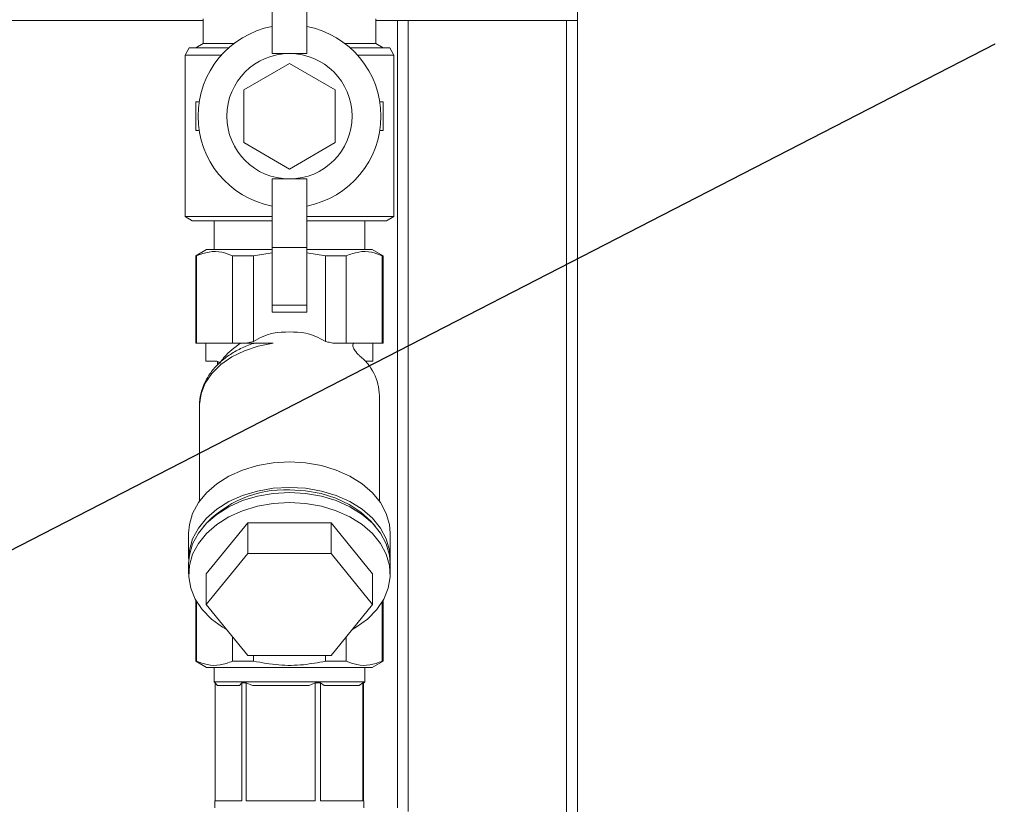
# Model space of a CAD drawing. Header units: millimetres. Extents: x -48 to 74789, y -18557 to 12350.
# Tile 71 of 79: x 69213 to 69896, y -13387 to -12843. Entities that reach past the tile are written whole.
import ezdxf
from ezdxf import colors
from ezdxf.entities.mleader import LeaderData, LeaderLine
from ezdxf.math import Vec2, Vec3

# ---------------------------------------------------------------- set-up
doc = ezdxf.new("R2010")
doc.units = ezdxf.units.MM
doc.layers.add('RR_IWK_opisy_piony', color=7, linetype='Continuous', lineweight=13)
doc.styles.add('Garamond', font='GARA.TTF')

# ---------------------------------------------------------------- blocks, each defined once
blk = doc.blocks.new('_None')

msp = doc.modelspace()

# ---------------------------------------------------------------- linework, layer by layer
at = {"color": 7, "linetype": 'Continuous', "lineweight": 0}
for p, q in [((69600, -14033.49), (69600, -11080.8)), ((69388, -12866.49), (69388, -12773.99)), ((69412, -12866.49), (69412, -12773.99)), ((69340, -12843.49), (68962.5, -12843.49)), ((69340, -12842.49), (69340, -12859.6)), ((69460, -12859.6), (69460, -12842.49)), ((69600, -12843.49), (69460, -12843.49)), ((69475, -13389.99), (69475, -12843.49)), ((69340, -12859.6), (69335, -12862.49)), ((69340, -12859.6), (69361.36, -12859.6)), ((69438.64, -12859.6), (69460, -12859.6)), ((69465, -12862.49), (69460, -12859.6)), ((69330.39, -12862.49), (69327.5, -12867.49)), ((69327.5, -12867.49), (69327.5, -12979.6)), ((69352.82, -12867.49), (69327.5, -12867.49)), ((69330.39, -12862.49), (69357.86, -12862.49)), ((69412, -12866.49), (69388, -12866.49)), ((69442.14, -12862.49), (69469.61, -12862.49)), ((69472.5, -12867.49), (69447.18, -12867.49)), ((69472.5, -12867.49), (69469.61, -12862.49)), ((69472.5, -12979.6), (69472.5, -12867.49)), ((69400, -12873.33), (69368.25, -12891.66)), ((69431.75, -12891.66), (69400, -12873.33)), ((69368.25, -12891.66), (69368.25, -12928.32)), ((69431.75, -12928.32), (69431.75, -12891.66)), ((69335, -12899.99), (69335, -12919.99)), ((69337.29, -12899.99), (69335, -12899.99)), ((69465, -12899.99), (69462.71, -12899.99)), ((69465, -12919.99), (69465, -12899.99)), ((69335, -12919.99), (69337.29, -12919.99)), ((69462.71, -12919.99), (69465, -12919.99)), ((69368.25, -12928.32), (69400, -12946.65)), ((69400, -12946.65), (69431.75, -12928.32)), ((69412, -12953.49), (69388, -12953.49)), ((69388, -13045.99), (69388, -12953.49)), ((69412, -13045.99), (69412, -12953.49)), ((69327.5, -12979.6), (69332.5, -12982.49)), ((69327.5, -12979.6), (69388, -12979.6)), ((69388, -12982.49), (69332.5, -12982.49)), ((69347.61, -12982.49), (69347.61, -13002.49)), ((69412, -12979.6), (69472.5, -12979.6)), ((69467.5, -12982.49), (69412, -12982.49)), ((69452.39, -13002.49), (69452.39, -12982.49)), ((69467.5, -12982.49), (69472.5, -12979.6)), ((69342.5, -13002.49), (69335, -13006.82)), ((69342.5, -13002.49), (69388, -13002.49)), ((69375, -13006.82), (69388, -13004.85)), ((69412, -13000.99), (69388, -13000.99)), ((69412, -13002.49), (69457.5, -13002.49)), ((69412, -13004.74), (69425, -13006.82)), ((69465, -13006.82), (69457.5, -13002.49)), ((69335, -13006.82), (69335, -13067.49)), ((69335.54, -13006.82), (69335, -13006.82)), ((69335.54, -13006.82), (69335.54, -13067.49)), ((69375, -13006.82), (69360.54, -13006.82)), ((69360.54, -13067.49), (69360.54, -13006.82)), ((69375, -13006.82), (69375, -13066.33)), ((69425, -13066.33), (69425, -13006.82)), ((69439.46, -13006.82), (69425, -13006.82)), ((69439.46, -13006.82), (69439.46, -13067.49)), ((69465, -13006.82), (69464.46, -13006.82)), ((69464.46, -13067.49), (69464.46, -13006.82)), ((69465, -13067.49), (69465, -13006.82)), ((69412, -13040.99), (69388, -13040.99)), ((69412, -13045.99), (69388, -13045.99)), ((69375, -13066.33), (69369.9, -13067.49)), ((69335, -13067.49), (69388.67, -13067.49)), ((69342, -13067.49), (69342, -13079.99)), ((69430.1, -13067.49), (69465, -13067.49)), ((69458, -13079.99), (69458, -13067.49)), ((69342, -13079.99), (69349.57, -13079.99)), ((69350, -13079.99), (69350, -13082.67)), ((69452.58, -13079.99), (69458, -13079.99)), ((69462.5, -13177.05), (69462.5, -13103.88)), ((69337.5, -13110.95), (69337.5, -13177.05)), ((69342.26, -13227.62), (69371.13, -13192.27)), ((69371.13, -13192.27), (69371.13, -13213.48)), ((69371.13, -13192.27), (69428.87, -13192.27)), ((69428.87, -13192.27), (69428.87, -13213.48)), ((69428.87, -13192.27), (69457.74, -13227.62)), ((69330, -13199.34), (69330, -13217.02)), ((69470, -13217.02), (69470, -13199.34)), ((69342.26, -13248.84), (69371.13, -13213.48)), ((69371.13, -13213.48), (69428.87, -13213.48)), ((69428.87, -13213.48), (69457.74, -13248.84)), ((69330, -13220.55), (69330, -13227.62)), ((69470, -13227.62), (69470, -13220.55)), ((69342.26, -13227.62), (69342.26, -13248.84)), ((69457.74, -13227.62), (69457.74, -13248.84)), ((69335, -13245.99), (69335, -13288.16)), ((69335.54, -13246.92), (69335.54, -13288.16)), ((69371.13, -13284.19), (69342.26, -13248.84)), ((69457.74, -13248.84), (69428.87, -13284.19)), ((69464.46, -13288.16), (69464.46, -13246.92)), ((69465, -13288.16), (69465, -13245.99)), ((69360.54, -13288.16), (69360.54, -13271.22)), ((69439.46, -13271.22), (69439.46, -13288.16)), ((69428.87, -13284.19), (69371.13, -13284.19)), ((69375, -13284.19), (69375, -13288.16)), ((69425, -13288.16), (69425, -13284.19)), ((69335, -13288.16), (69342.5, -13292.49)), ((69335, -13288.16), (69335.54, -13288.16)), ((69457.5, -13292.49), (69342.5, -13292.49)), ((69347.61, -13292.49), (69347.61, -13302.49)), ((69360.54, -13288.16), (69375, -13288.16)), ((69425, -13288.16), (69439.46, -13288.16)), ((69452.39, -13302.49), (69452.39, -13292.49)), ((69457.5, -13292.49), (69465, -13288.16)), ((69464.46, -13288.16), (69465, -13288.16)), ((69347.61, -13302.49), (69350.11, -13304.99)), ((69347.61, -13302.49), (69452.39, -13302.49)), ((69348.48, -13384.99), (69348.48, -13303.36)), ((69365.31, -13304.99), (69350.11, -13304.99)), ((69366.95, -13303.13), (69365.31, -13304.99)), ((69370.01, -13303.13), (69366.95, -13303.13)), ((69366.95, -13303.13), (69366.95, -13384.99)), ((69374.27, -13304.99), (69370.01, -13303.13)), ((69370.01, -13384.99), (69370.01, -13303.13)), ((69413.71, -13304.99), (69374.27, -13304.99)), ((69417.96, -13303.13), (69413.71, -13304.99)), ((69421.53, -13303.13), (69417.96, -13303.13)), ((69417.96, -13303.13), (69417.96, -13384.99)), ((69424.15, -13304.99), (69421.53, -13303.13)), ((69421.53, -13384.99), (69421.53, -13303.13)), ((69448.39, -13304.99), (69424.15, -13304.99)), ((69451.01, -13303.13), (69448.39, -13304.99)), ((69451.52, -13303.13), (69451.01, -13303.13)), ((69451.01, -13303.13), (69451.01, -13384.99)), ((69451.52, -13303.36), (69452.39, -13302.49)), ((69451.52, -13384.99), (69451.52, -13303.13)), ((69348.25, -13384.99), (69348.25, -13389.99)), ((69366.95, -13384.99), (69348.25, -13384.99)), ((69417.96, -13384.99), (69370.01, -13384.99)), ((69451.01, -13384.99), (69421.53, -13384.99)), ((69451.75, -13384.99), (69451.52, -13384.99)), ((69451.75, -13389.99), (69451.75, -13384.99))]:
    msp.add_line(p, q, dxfattribs=at)
at = {"color": 8, "linetype": 'Continuous', "lineweight": 0}
for p, q in [((69482.5, -13392.49), (69482.5, -12843.49)), ((69592.5, -14033.49), (69592.5, -12843.49))]:
    msp.add_line(p, q, dxfattribs=at)
at = {"color": 8, "linetype": 'Continuous', "lineweight": 0, "flags": 128}
msp.add_lwpolyline([(69388.67, -13067.49), (69378.36, -13069.49), (69368.69, -13072.7), (69359.93, -13077.03), (69352.35, -13082.36), (69346.15, -13088.51), (69341.53, -13095.33), (69338.63, -13102.6), (69337.51, -13110.12), (69337.5, -13110.95)], dxfattribs=at)
at = {"color": 7, "linetype": 'Continuous', "lineweight": 0, "flags": 128}
for points in [[(69330, -13199.34), (69330.51, -13193.37), (69332.76, -13185.57), (69336.76, -13178.12), (69342.39, -13171.22), (69349.52, -13165.05), (69357.95, -13159.77), (69367.47, -13155.51), (69377.83, -13152.39), (69388.77, -13150.48), (69400, -13149.84)], [(69400, -13149.84), (69411.23, -13150.48), (69422.17, -13152.39), (69432.53, -13155.51), (69442.05, -13159.77), (69450.48, -13165.05), (69457.61, -13171.22), (69463.24, -13178.12), (69467.24, -13185.57), (69469.49, -13193.37), (69470, -13199.34)], [(69330.04, -13218.78), (69330.51, -13211.05), (69332.76, -13203.24), (69336.76, -13195.8), (69342.39, -13188.9), (69349.52, -13182.73), (69357.95, -13177.45), (69367.47, -13173.19), (69377.83, -13170.07), (69388.77, -13168.16), (69400, -13167.52)], [(69400, -13167.52), (69411.23, -13168.16), (69422.17, -13170.07), (69432.53, -13173.19), (69442.05, -13177.45), (69450.48, -13182.73), (69457.61, -13188.9), (69463.24, -13195.8), (69467.24, -13203.24), (69469.49, -13211.05), (69469.96, -13218.78)], [(69400, -13169.29), (69411.11, -13169.94), (69421.92, -13171.87), (69432.13, -13175.04), (69441.46, -13179.35), (69449.66, -13184.69), (69456.51, -13190.91), (69459.5, -13194.48)], [(69330, -13220.55), (69330.51, -13214.58), (69332.76, -13206.78), (69336.76, -13199.33), (69342.39, -13192.43), (69349.52, -13186.26), (69357.95, -13180.98), (69367.47, -13176.72), (69377.83, -13173.6), (69388.77, -13171.69), (69400, -13171.05)], [(69400, -13171.05), (69411.23, -13171.69), (69422.17, -13173.6), (69432.53, -13176.72), (69442.05, -13180.98), (69450.48, -13186.26), (69457.61, -13192.43), (69463.24, -13199.33), (69467.24, -13206.78), (69469.49, -13214.58), (69470, -13220.55)], [(69356.7, -13266.51), (69353.58, -13264.67), (69345.78, -13258.93), (69339.38, -13252.37), (69334.55, -13245.17), (69331.41, -13237.52), (69330.06, -13229.62), (69330.51, -13221.66), (69332.76, -13213.85), (69336.76, -13206.4), (69342.39, -13199.5), (69349.52, -13193.33), (69357.95, -13188.05), (69367.47, -13183.79), (69377.83, -13180.67), (69388.77, -13178.77), (69400, -13178.12)], [(69400, -13178.12), (69411.23, -13178.77), (69422.17, -13180.67), (69432.53, -13183.79), (69442.05, -13188.05), (69450.48, -13193.33), (69457.61, -13199.5), (69463.24, -13206.4), (69467.24, -13213.85), (69469.49, -13221.66), (69469.94, -13229.62), (69468.59, -13237.52), (69465.45, -13245.17), (69460.62, -13252.37), (69454.22, -13258.93), (69446.42, -13264.67), (69443.3, -13266.51)]]:
    msp.add_lwpolyline(points, dxfattribs=at)
at = {"color": 7, "linetype": 'Continuous', "lineweight": 0}
msp.add_circle((69400, -12909.99), 43.5, dxfattribs=at)
for centre, radius, start, end in [((69400, -12909.99), 63.5, 100.89305, 259.10695), ((69400, -12909.99), 63.5, 280.89305, 79.10695), ((69400, -13147.65), 87.96, 82.59937, 97.40063), ((69425.68, -13104.92), 36.84, 1.6222, 51.67255), ((69396.82, -13244.65), 75.43, 87.58716, 138.30591)]:
    msp.add_arc(centre, radius, start, end, dxfattribs=at)
for start_param, end_param in [(3.323881, 3.553109), (2.730076, 2.959304)]:
    msp.add_ellipse((69400, -13147.34), major_axis=(0, -88.39), ratio=0.707107, start_param=start_param, end_param=end_param, dxfattribs=at)
for points, knots in [([(69335.54, -13006.82), (69338.4, -13005.77), (69344.21, -13003.64), (69352.67, -13003.85), (69358.07, -13005.89), (69360.54, -13006.82)], [0, 0, 0, 0, 0.3464439, 0.7014078, 1, 1, 1, 1]), ([(69439.46, -13006.82), (69442.33, -13005.77), (69448.13, -13003.64), (69456.6, -13003.85), (69462, -13005.89), (69464.46, -13006.82)], [0, 0, 0, 0, 0.3464439, 0.7014078, 1, 1, 1, 1]), ([(69430.1, -13067.49), (69428.99, -13067.22), (69427.31, -13066.81), (69425.58, -13066.45), (69425, -13066.33)], [0, 0, 0, 0, 0.66413, 1, 1, 1, 1]), ([(69375.64, -13067.54), (69375.43, -13067.59), (69372.03, -13068.45), (69365.99, -13071.17), (69357.84, -13075.71), (69350.82, -13081.36), (69345.09, -13087.83), (69340.8, -13094.98), (69338.33, -13102.53), (69337.28, -13107.78), (69337.51, -13110.38), (69337.52, -13110.42)], [0, 0, 0, 0, 0.009698, 0.152813, 0.296393, 0.440065, 0.58302, 0.724121, 0.862388, 0.997669, 1, 1, 1, 1]), ([(69351.57, -13081.45), (69351.9, -13080.96), (69352.91, -13079.44), (69356.83, -13074.22), (69361.92, -13070.46), (69365.93, -13067.49)], [0, 0, 0, 0, 0.090864, 0.283365, 1, 1, 1, 1]), ([(69448.52, -13076.02), (69447.98, -13075.51), (69446.84, -13074.43), (69445.38, -13072.53), (69444.45, -13070.84), (69444.01, -13069.59), (69443.96, -13068.62), (69444.26, -13067.89), (69444.78, -13067.54), (69445.25, -13067.5), (69445.42, -13067.49)], [0, 0, 0, 0, 0.188347, 0.398263, 0.520786, 0.620363, 0.72046, 0.809506, 0.926028, 1, 1, 1, 1]), ([(69349.57, -13079.99), (69349.89, -13080.05), (69350.54, -13080.19), (69351.21, -13080.9), (69351.52, -13081.38), (69351.57, -13081.45)], [0, 0, 0, 0, 0.4592567, 0.9175647, 1, 1, 1, 1]), ([(69360.54, -13288.16), (69357.67, -13289.21), (69351.87, -13291.34), (69343.4, -13291.12), (69338, -13289.09), (69335.54, -13288.16)], [0, 0, 0, 0, 0.346444, 0.701408, 1, 1, 1, 1]), ([(69425, -13288.16), (69419.94, -13289.11), (69409.23, -13291.12), (69392.3, -13291.32), (69380.82, -13289.22), (69375, -13288.16)], [0, 0, 0, 0, 0.305985, 0.648486, 1, 1, 1, 1]), ([(69464.46, -13288.16), (69461.6, -13289.21), (69455.79, -13291.34), (69447.33, -13291.12), (69441.93, -13289.09), (69439.46, -13288.16)], [0, 0, 0, 0, 0.346444, 0.701408, 1, 1, 1, 1])]:
    msp.add_open_spline(points, degree=3, knots=knots, dxfattribs=at)

# ---------------------------------------------------------------- next in the draw order: leaders
at = {"layer": 'RR_IWK_opisy_piony', "lineweight": 0}
ml = msp.add_multileader_mtext('Standard', dxfattribs=at)
ml.set_content('Zestawy ciepłomierzowe\\P- zawór kulowy DN15/DN20\\P- filtr siatkowy DN15/DN20\\P- ciepłomierz {\\A1;q{\\H0.7x;nom}=0,6 m{\\H0.7x;\\S3^ ;}/h DN15}\\P- zawór kulowy DN15/DN20\\P', color=256, style='Garamond')
ml.set_leader_properties()
ml.set_arrow_properties(name='NONE')
ml.build(insert=Vec2(0, 0))
ml.multileader.update_dxf_attribs({"text_left_attachment_type": 2, "text_right_attachment_type": 2, "dogleg_length": 0, "arrow_head_size": 0.18})
ctx = ml.context
ctx.base_point, ctx.char_height, ctx.arrow_head_size, ctx.landing_gap_size, ctx.plane_origin = Vec3(69890.1, -12859.83), 200, 0.18, 25, Vec3(94310.05, 85837.63)
ctx.left_attachment, ctx.right_attachment = 2, 2
notes = []
notes.append((ctx, [(1, (1, 1, 0), (69890.1, -12859.78), (1, 0), 0, [(0, [(69366.06, -13746.01), (68897.53, -13690.67), (68464.8, -13592.36)], 0, [])])]))
ctx.mtext.insert = Vec3(69915.1, -12030.57)
ctx.mtext.has_bg_fill, ctx.mtext.bg_color, ctx.mtext.bg_scale_factor, ctx.mtext.bg_transparency, ctx.mtext.use_window_bg_color = 1, -1027028792, 1, 0, 1
for ctx, leaders in notes:
    for number, flags, end, landing, length, lines in leaders:
        leader = LeaderData()
        leader.index, (leader.has_last_leader_line, leader.has_dogleg_vector, leader.attachment_direction) = number, flags
        leader.last_leader_point, leader.dogleg_vector, leader.dogleg_length = Vec3(end), Vec3(landing), length
        for number, points, colour, breaks in lines:
            line = LeaderLine()
            line.index, line.vertices, line.color, line.breaks = number, Vec3.list(points), colors.encode_raw_color(colour), breaks
            leader.lines.append(line)
        ctx.leaders.append(leader)

doc.saveas('drawing.dxf')
